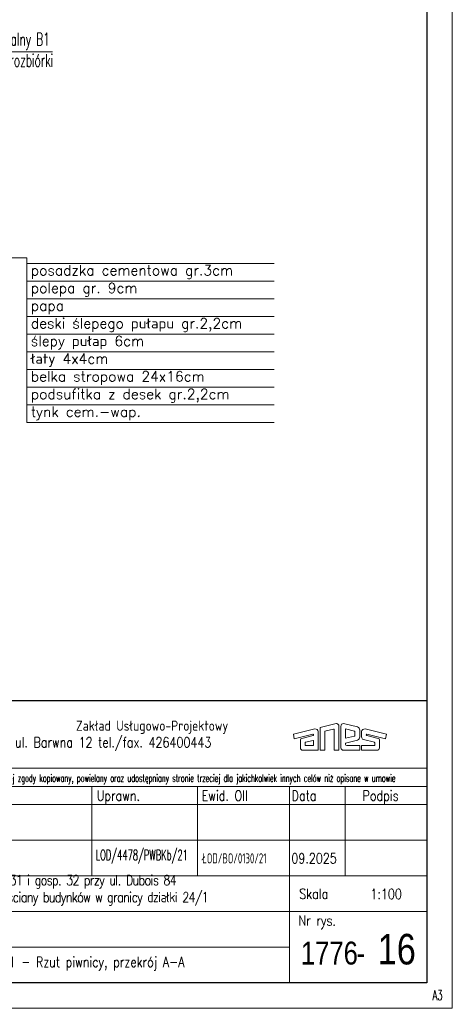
# Model space of a CAD drawing. Header units: millimetres. Extents: x 33311 to 435617, y -160714 to 185563.
# Tile 18 of 70: x 376157 to 384645, y -130937 to -111605. Entities that reach past the tile are written whole.
import ezdxf
from ezdxf.enums import TextEntityAlignment as Align

# ---------------------------------------------------------------- set-up
doc = ezdxf.new("R2010")
doc.units = ezdxf.units.MM
doc.header["$MEASUREMENT"] = 0
for name, color, linetype, lineweight in [('[ 23kota odnośnik', 1, 'Continuous', 13), ('[ 24ramka cienka', 1, 'Continuous', 13), ('[ 25ramka gruba', 4, 'Continuous', 30), ('[opisy1', 7, 'Continuous', 13), ('[opisy2', 4, 'Continuous', 13), ('[opisy3', 2, 'Continuous', 30), ('[opisy4', 3, 'Continuous', 30), ('[opisy5', 6, 'Continuous', 53), ('[ramka cienka', 1, 'Continuous', 13), ('[ramka gruba', 4, 'Continuous', 30)]:
    doc.layers.add(name, color=color, linetype=linetype, lineweight=lineweight)
doc.styles.add('1.100', font='simplex.shx', dxfattribs={"height": 200})
doc.styles.add('99.2', font='simplex.shx', dxfattribs={"width": 0.6, "height": 200})
doc.styles.add('99.3', font='simplex.shx', dxfattribs={"width": 0.6, "height": 250})
doc.styles.add('ROMANS', font='romans.shx', dxfattribs={"height": 0.2})
doc.styles.get("Standard").update_dxf_attribs({"font": 'arial.ttf'})
doc.styles.add('Style-Arial', font='arial.ttf')

# ---------------------------------------------------------------- blocks, each defined once
blk = doc.blocks.new('tabela bez spr 2021_1')
at = {"layer": '[opisy2'}
for p, q in [((132.83, -25.09), (136, -24.3)), ((132.83, -29.57), (132.83, -25.09)), ((136.52, -24.87), (136.52, -29.57)), ((136.89, -29.06), (136.89, -24.82)), ((140.18, -24.99), (137.44, -24.3)), ((127.59, -26.43), (131.79, -25.38)), ((127.59, -26.43), (127.75, -27.34)), ((127.75, -27.34), (131.42, -26.43)), ((131.47, -26.67), (129.2, -27.23)), ((132.46, -25.87), (132.46, -26.94)), ((132.46, -29.57), (132.46, -26.94)), ((133.75, -25.81), (135.44, -25.39)), ((133.75, -29.57), (133.75, -25.81)), ((135.6, -25.57), (135.6, -29.57)), ((137.81, -27.2), (137.81, -25.35)), ((139.54, -25.78), (137.81, -25.35)), ((139.54, -26.77), (137.81, -27.2)), ((139.66, -25.95), (139.66, -26.6)), ((140.58, -25.6), (140.58, -26.94)), ((140.96, -25.87), (140.96, -26.94)), ((145.84, -26.43), (141.63, -25.38)), ((141.96, -26.67), (144.22, -27.23)), ((145.68, -27.34), (142.01, -26.43)), ((145.84, -26.43), (145.68, -27.34)), ((128.96, -27.51), (128.96, -29.1)), ((129.88, -28.07), (129.88, -28.58)), ((131.46, -27.62), (129.94, -28)), ((129.96, -28.65), (131.46, -28.65)), ((131.54, -28.57), (131.54, -27.69)), ((140.18, -27.56), (137.81, -28.15)), ((137.81, -28.43), (137.81, -28.15)), ((140.58, -28.65), (138.04, -28.65)), ((140.58, -28.65), (140.58, -29.57)), ((140.96, -29.57), (140.96, -28.65)), ((143.47, -28.65), (140.96, -28.65)), ((141.3, -27.45), (143.48, -28)), ((143.54, -28.07), (143.54, -28.57)), ((144.47, -27.51), (144.47, -29.09)), ((129.4, -29.57), (132.46, -29.57)), ((133.75, -29.57), (132.83, -29.57)), ((136.52, -29.57), (135.6, -29.57)), ((140.58, -29.57), (137.41, -29.57)), ((143.98, -29.57), (140.96, -29.57))]:
    blk.add_line(p, q, dxfattribs=at)
for centre, radius, start, end in [((135.98, -24.84), 0.543, 356.9861, 87.5158), ((137.43, -24.84), 0.543, 89.6601, 183.0139), ((139.9, -25.61), 0.685, 359.5002, 65.6108), ((131.42, -26.55), 0.125, 293.4567, 88.5217), ((131.89, -25.95), 0.573, 7.5229, 99.9962), ((135.44, -25.55), 0.161, 353.6731, 90.0449), ((139.45, -25.97), 0.209, 5.6607, 65.2868), ((139.4, -26.55), 0.264, 301.3304, 347.7221), ((139.9, -26.94), 0.682, 294.2445, 0.3127), ((141.53, -25.95), 0.573, 80.0038, 172.4771), ((141.5, -26.96), 0.532, 177.7189, 248.0928), ((142.01, -26.55), 0.125, 91.4783, 246.5433), ((129.3, -27.56), 0.341, 106.0489, 172.1193), ((129.99, -28.09), 0.104, 113.2683, 168.7778), ((129.99, -28.55), 0.104, 191.2222, 254.218), ((131.47, -27.69), 0.0711, 357.5438, 94.4598), ((131.43, -28.55), 0.104, 285.782, 348.7778), ((138.05, -28.41), 0.237, 185.1133, 273.2773), ((143.44, -28.55), 0.104, 285.782, 348.7778), ((143.44, -28.09), 0.104, 11.2222, 66.7317), ((144.13, -27.56), 0.341, 7.8807, 73.9511), ((129.42, -29.11), 0.463, 177.9182, 272.4415), ((137.43, -29.03), 0.543, 183.0139, 267.5158), ((144, -29.11), 0.463, 267.5585, 2.0818)]:
    blk.add_arc(centre, radius, start, end, dxfattribs=at)
at = {"layer": '[ramka cienka'}
for p, q in [((25.85, -33.08), (153.85, -33.08)), ((25.75, -36.7), (153.75, -36.7)), ((42.85, -36.7), (42.85, -75.2)), ((88.06, -54.2), (88.06, -36.7)), ((108.78, -54.2), (108.78, -36.7)), ((126.78, -75.2), (126.78, -36.7)), ((137.75, -54.2), (137.75, -36.7)), ((25.75, -40.2), (153.75, -40.2)), ((25.75, -47.2), (153.75, -47.2)), ((25.75, -54.2), (153.75, -54.2)), ((25.75, -54.2), (153.75, -54.2)), ((25.75, -61.2), (153.75, -61.2)), ((25.75, -68.2), (126.78, -68.2))]:
    blk.add_line(p, q, dxfattribs=at)
at = {"layer": '[ramka gruba'}
blk.add_3dface([(25.75, -19.79), (153.75, -19.79), (153.75, -75.2), (25.75, -75.2)], dxfattribs=at)
at = {"layer": '[opisy1', "linetype": 'Continuous', "style": 'ROMANS', "width": 0.6}
blk.add_text('Niniejszy rysunek jest własnością ZUP Anes i nie może być bez pisemnej zgody kopiowany, powielany oraz udostępniany stronie trzeciej dla jakichkolwiek innych celów niż opisane w umowie', height=1.4, dxfattribs=at).set_placement((26.37, -35.74))
at = {"layer": '[opisy2', "linetype": 'Continuous', "style": 'ROMANS', "width": 0.8}
for s, p in [('Zakład Usługowo-Projektowy', (84.93, -25.74)), ('93-412 Łódź, ul. Barwna 12 tel./fax. 426400443', (56.75, -29.01)), ('Imię', (44.32, -39.48)), (' Nazwisko', (49.63, -39.48)), ('Uprawn.', (88.99, -39.48)), ('Ewid. OII', (109.57, -39.48)), ('Data', (127.24, -39.48)), ('Podpis', (141.15, -39.48)), ('Opracował', (26.89, -44.75)), ('Projektant', (27.1, -51.72)), ('Temat', (26.89, -58.75)), ('Skala', (128.73, -58.75)), ('Projekt', (27.1, -65.72)), ('Nr rys.', (128.58, -63.99)), ('Rysunek', (27.1, -72.72))]:
    blk.add_text(s, height=2, dxfattribs=at).set_placement(p)
at = {"layer": '[opisy4', "linetype": 'Continuous', "style": 'Style-Arial', "width": 0.8}
blk.add_text('-', height=4.5, dxfattribs=at).set_placement((139.97, -71.61))

msp = doc.modelspace()

# ---------------------------------------------------------------- linework, layer by layer
at = {"layer": '[ 23kota odnośnik'}
for p, q in [((374186.41, -116284.37), (376298.31, -116284.37)), ((376298.31, -116284.37), (376298.31, -119515.84)), ((376298.31, -116393.54), (381150.37, -116393.54)), ((376298.31, -116740.46), (381150.37, -116740.46)), ((376298.31, -117087.39), (381150.37, -117087.39)), ((376298.31, -117434.31), (381150.37, -117434.31)), ((376298.31, -117781.23), (381150.37, -117781.23)), ((376298.31, -118128.15), (381150.37, -118128.15)), ((376298.31, -118475.07), (381150.37, -118475.07)), ((376298.31, -118822), (381150.37, -118822)), ((376298.31, -119168.92), (381150.37, -119168.92)), ((376298.31, -119515.84), (381150.37, -119515.84))]:
    msp.add_line(p, q, dxfattribs=at)
at = {"layer": '[ 23kota odnośnik', "extrusion": (0, 0.997989, 0.063383), "elevation": -109588.44, "flags": 128}
msp.add_lwpolyline([(-376802.38, 45259.15), (-374247.8, 45259.15), (-373199.54, 77399.87)], dxfattribs=at)
at = {"layer": '[ 24ramka cienka', "ltscale": 2}
msp.add_3dface([(384644.54, -131013.79), (342644.54, -131013.79), (342644.54, -101313.79), (384644.54, -101313.79)], dxfattribs=at)
at = {"layer": '[ 25ramka gruba', "ltscale": 2}
msp.add_line((371344.54, -124972.83), (384144.54, -124972.83), dxfattribs=at)
msp.add_line((371344.54, -124972.83), (384144.54, -124972.83), dxfattribs=at)
at = {"layer": '[ 25ramka gruba'}
msp.add_line((371344.54, -124972.83), (384144.54, -124972.83), dxfattribs=at)
at = {"layer": '[ 25ramka gruba', "ltscale": 2}
for points in [[(345144.54, -101813.79), (384144.54, -101813.79), (384144.54, -130513.79), (345144.54, -130513.79)], [(384144.54, -130513.79), (345144.54, -130513.79), (345144.54, -101813.79), (384144.54, -101813.79)]]:
    msp.add_3dface(points, dxfattribs=at)

# ---------------------------------------------------------------- block references
at = {"layer": '[ramka gruba', "ltscale": 100, "xscale": 100, "yscale": 100, "zscale": 100}
msp.add_blockref('tabela bez spr 2021_1', (368769.22, -122993.36), dxfattribs=at)

# ---------------------------------------------------------------- texts
at = {"layer": '[opisy2', "linetype": 'Continuous', "style": '99.2', "width": 0.6}
msp.add_text('A3', height=200, dxfattribs=at).set_placement((384258.28, -130657.43), align=Align.TOP_LEFT)
at = {"layer": '[opisy2', "linetype": 'Continuous', "char_height": 200, "attachment_point": 1, "style": '1.100'}
for s, insert, width in [('posadzka cementowa gr.3cm', (376375.28, -116426.83), 4613.1131), ('polepa gr. 9cm ', (376375.28, -116773.76), 3056.328), ('papa', (376375.28, -117120.68), 3056.328), ('deski ślepego pułapu gr.2,2cm', (376375.28, -117467.6), 4930.9332), ('ślepy pułap 6cm', (376375.28, -117814.52), 3056.328), ('łaty 4x4cm', (376375.28, -118161.45), 3056.328), ('belka stropowa 24x16cm ', (376375.28, -118508.37), 5008.097), ('podsufitka z desek gr.2,2cm', (376375.28, -118855.29), 4833.0167), ('tynk cem.-wap.', (376375.28, -119202.21), 3056.328)]:
    msp.add_mtext(s, dxfattribs=dict(at, insert=insert, width=width))
at = {"layer": '[opisy2', "linetype": 'Continuous', "char_height": 200, "attachment_point": 7, "style": 'ROMANS'}
for s, insert in [('\\H1x;\\W0.6;LOD/4478/PWBKb/21', (377646.99, -128171.6)), ('\\H1x;\\W0.6;ŁOD/BO/0130/21', (379736.51, -128171.6)), ('\\H1x;\\W0.8;09.2025', (381486.61, -128171.6))]:
    msp.add_mtext(s, dxfattribs=dict(at, insert=insert))
at = {"layer": '[opisy3', "linetype": 'Continuous'}
for s, insert, char_height, attachment_point, style in [('\\H1x;\\W0.6;Budynek mieszkalny B1\\Pnr geod 31 do rozbiórki', (374360.16, -111863.3, 38222.08), 250, 1, '99.3'), ('\\H1x;\\W0.8;1:100', (383037.73, -128871.6), 200, 7, 'ROMANS'), ('\\H1x;\\W0.8;Budynek mieszkalny nr 31 - Rzut piwnicy, przekrój A-A', (373212.07, -130271.6), 200, 7, 'ROMANS')]:
    msp.add_mtext(s, dxfattribs=dict(at, insert=insert, char_height=char_height, attachment_point=attachment_point, style=style))
at = {"layer": '[opisy3', "linetype": 'Continuous', "insert": (373212.07, -128999.66), "char_height": 200, "width": 8200, "attachment_point": 7, "style": 'ROMANS'}
msp.add_mtext('\\H1x;\\W0.8;\\T0.900;Rozbiórka budynku mieszk. 31 i gosp. 32 przy ul. Dubois 84 pozostawieniem fragmentu ściany budynków w granicy działki 24/1', dxfattribs=at)
at = {"layer": '[opisy4', "linetype": 'Continuous', "insert": (382792.32, -130162.99), "char_height": 450, "attachment_point": 9}
msp.add_mtext('\\H1x;\\W0.8;1776', dxfattribs=at)
at = {"layer": '[opisy5', "linetype": 'Continuous', "insert": (383182.7, -130162.99), "char_height": 600, "attachment_point": 7}
msp.add_mtext('\\H1x;\\W0.8;16', dxfattribs=at)

doc.saveas('drawing.dxf')
